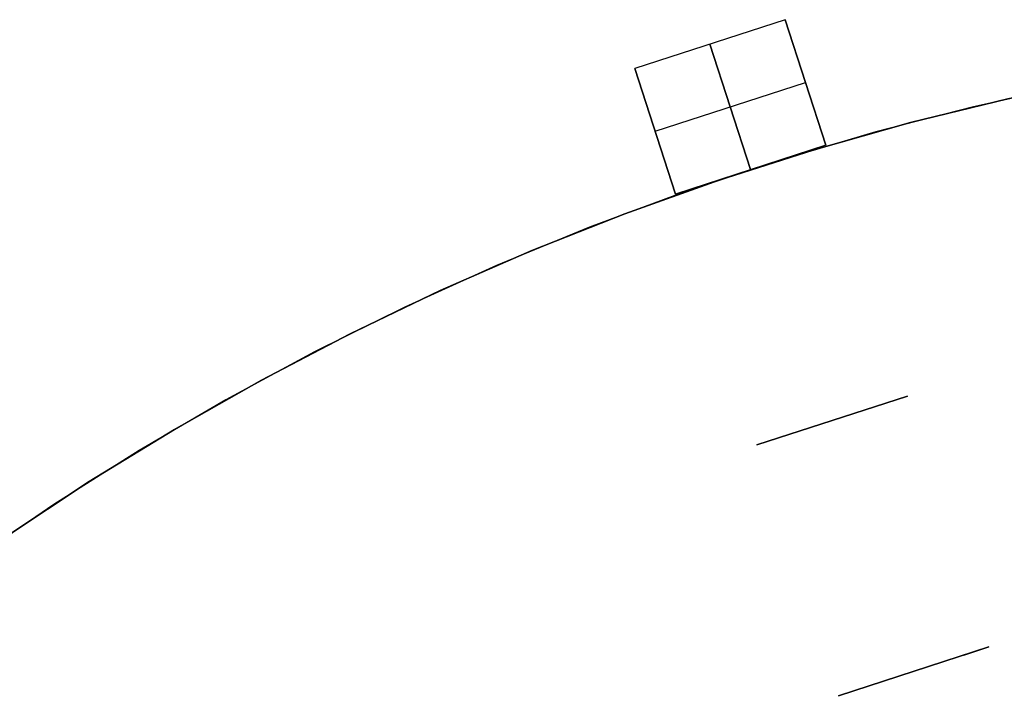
# Model space of a CAD drawing. Header units: millimetres. Extents: x 390 to 1070, y -130 to 550.
# Tile 23 of 57: x 607 to 681, y 379 to 431. Entities that reach past the tile are written whole.
import ezdxf

# ---------------------------------------------------------------- set-up
doc = ezdxf.new("R2010")
doc.units = ezdxf.units.MM

msp = doc.modelspace()

# ---------------------------------------------------------------- linework, layer by layer
at = {"extrusion": (0.951057, 0.309017, 3.84466e-15)}
msp.add_lwpolyline([(204.139, 271.995), (204.822, 271.983), (205.504, 271.948), (206.185, 271.89), (206.863, 271.809), (207.538, 271.704), (208.209, 271.577), (208.875, 271.426), (209.535, 271.253), (210.19, 271.058), (210.837, 270.84), (211.477, 270.601), (212.107, 270.339), (212.729, 270.056), (213.341, 269.753), (213.942, 269.428), (214.531, 269.083), (215.108, 268.719), (215.673, 268.334), (216.224, 267.931), (216.761, 267.509), (217.284, 267.069), (217.791, 266.612), (218.282, 266.137), (218.756, 265.646), (219.214, 265.139), (219.654, 264.617), (220.076, 264.08), (220.479, 263.529), (220.863, 262.964), (221.228, 262.387), (221.573, 261.797), (221.897, 261.196), (222.201, 260.585), (222.484, 259.963), (222.745, 259.332), (222.985, 258.693), (223.202, 258.045), (223.398, 257.391), (223.571, 256.73), (223.721, 256.064), (223.849, 255.393), (223.953, 254.718), (224.035, 254.04), (224.093, 253.36), (224.128, 252.678), (224.139, 251.995)], dxfattribs=at)
at = {"extrusion": (0.951057, 0.309017, -1.95005e-15)}
msp.add_lwpolyline([(224.139, -428.005), (224.128, -428.688), (224.093, -429.37), (224.035, -430.05), (223.953, -430.728), (223.849, -431.403), (223.721, -432.074), (223.571, -432.74), (223.398, -433.401), (223.202, -434.055), (222.985, -434.703), (222.745, -435.342), (222.484, -435.973), (222.201, -436.595), (221.897, -437.206), (221.573, -437.807), (221.228, -438.397), (220.863, -438.974), (220.479, -439.539), (220.076, -440.09), (219.654, -440.627), (219.214, -441.149), (218.756, -441.656), (218.282, -442.147), (217.791, -442.622), (217.284, -443.079), (216.761, -443.519), (216.224, -443.941), (215.673, -444.344), (215.108, -444.729), (214.531, -445.093), (213.942, -445.438), (213.341, -445.763), (212.729, -446.066), (212.107, -446.349), (211.477, -446.611), (210.837, -446.85), (210.19, -447.068), (209.535, -447.263), (208.875, -447.436), (208.209, -447.587), (207.538, -447.714), (206.863, -447.819), (206.185, -447.9), (205.504, -447.958), (204.822, -447.993), (204.139, -448.005)], dxfattribs=at)
at = {"extrusion": (0.951057, 0.309017, 7.21033e-15)}
msp.add_lwpolyline([(224.139, 251.995), (224.128, 252.678), (224.093, 253.36), (224.035, 254.04), (223.953, 254.718), (223.849, 255.393), (223.721, 256.064), (223.571, 256.73), (223.398, 257.391), (223.202, 258.045), (222.985, 258.693), (222.745, 259.332), (222.484, 259.963), (222.201, 260.585), (221.897, 261.196), (221.573, 261.797), (221.228, 262.387), (220.863, 262.964), (220.479, 263.529), (220.076, 264.08), (219.654, 264.617), (219.214, 265.139), (218.756, 265.646), (218.282, 266.137), (217.791, 266.612), (217.284, 267.069), (216.761, 267.509), (216.224, 267.931), (215.673, 268.334), (215.108, 268.719), (214.531, 269.083), (213.942, 269.428), (213.341, 269.753), (212.729, 270.056), (212.107, 270.339), (211.477, 270.601), (210.837, 270.84), (210.19, 271.058), (209.535, 271.253), (208.875, 271.426), (208.209, 271.577), (207.538, 271.704), (206.863, 271.809), (206.185, 271.89), (205.504, 271.948), (204.822, 271.983), (204.139, 271.995)], dxfattribs=at)
at = {"extrusion": (0.951057, 0.309017, -6.54609e-15)}
msp.add_lwpolyline([(204.139, -448.005), (204.822, -447.993), (205.504, -447.958), (206.185, -447.9), (206.863, -447.819), (207.538, -447.714), (208.209, -447.587), (208.875, -447.436), (209.535, -447.263), (210.19, -447.068), (210.837, -446.85), (211.477, -446.611), (212.107, -446.349), (212.729, -446.066), (213.341, -445.763), (213.942, -445.438), (214.531, -445.093), (215.108, -444.729), (215.673, -444.344), (216.224, -443.941), (216.761, -443.519), (217.284, -443.079), (217.791, -442.622), (218.282, -442.147), (218.756, -441.656), (219.214, -441.149), (219.654, -440.627), (220.076, -440.09), (220.479, -439.539), (220.863, -438.974), (221.228, -438.397), (221.573, -437.807), (221.897, -437.206), (222.201, -436.595), (222.484, -435.973), (222.745, -435.342), (222.985, -434.703), (223.202, -434.055), (223.398, -433.401), (223.571, -432.74), (223.721, -432.074), (223.849, -431.403), (223.953, -430.728), (224.035, -430.05), (224.093, -429.37), (224.128, -428.688), (224.139, -428.005)], dxfattribs=at)
at = {"extrusion": (0.951057, 0.309017, -9.80434e-15)}
msp.add_lwpolyline([(224.139, 251.995), (224.128, 252.678), (224.093, 253.36), (224.035, 254.04), (223.953, 254.718), (223.849, 255.393), (223.721, 256.064), (223.571, 256.73), (223.398, 257.391), (223.202, 258.045), (222.985, 258.693), (222.745, 259.332), (222.484, 259.963), (222.201, 260.585), (221.897, 261.196), (221.573, 261.797), (221.228, 262.387), (220.863, 262.964), (220.479, 263.529), (220.076, 264.08), (219.654, 264.617), (219.214, 265.139), (218.756, 265.646), (218.282, 266.137), (217.791, 266.612), (217.284, 267.069), (216.761, 267.509), (216.224, 267.931), (215.673, 268.334), (215.108, 268.719), (214.531, 269.083), (213.942, 269.428), (213.341, 269.753), (212.729, 270.056), (212.107, 270.339), (211.477, 270.601), (210.837, 270.84), (210.19, 271.058), (209.535, 271.253), (208.875, 271.426), (208.209, 271.577), (207.538, 271.704), (206.863, 271.809), (206.185, 271.89), (205.504, 271.948), (204.822, 271.983), (204.139, 271.995)], dxfattribs=at)
at = {"extrusion": (0.951057, 0.309017, -7.0766e-15)}
msp.add_lwpolyline([(204.139, -448.005), (204.822, -447.993), (205.504, -447.958), (206.185, -447.9), (206.863, -447.819), (207.538, -447.714), (208.209, -447.587), (208.875, -447.436), (209.535, -447.263), (210.19, -447.068), (210.837, -446.85), (211.477, -446.611), (212.107, -446.349), (212.729, -446.066), (213.341, -445.763), (213.942, -445.438), (214.531, -445.093), (215.108, -444.729), (215.673, -444.344), (216.224, -443.941), (216.761, -443.519), (217.284, -443.079), (217.791, -442.622), (218.282, -442.147), (218.756, -441.656), (219.214, -441.149), (219.654, -440.627), (220.076, -440.09), (220.479, -439.539), (220.863, -438.974), (221.228, -438.397), (221.573, -437.807), (221.897, -437.206), (222.201, -436.595), (222.484, -435.973), (222.745, -435.342), (222.985, -434.703), (223.202, -434.055), (223.398, -433.401), (223.571, -432.74), (223.721, -432.074), (223.849, -431.403), (223.953, -430.728), (224.035, -430.05), (224.093, -429.37), (224.128, -428.688), (224.139, -428.005)], dxfattribs=at)
at = {"extrusion": (0.951057, 0.309017, -5.66343e-16)}
msp.add_lwpolyline([(174.139, -328.005), (175.505, -327.982), (176.869, -327.912), (178.23, -327.795), (179.586, -327.632), (180.936, -327.423), (182.278, -327.168), (183.61, -326.868), (184.931, -326.522), (186.24, -326.131), (187.535, -325.695), (188.814, -325.216), (190.076, -324.693), (191.319, -324.128), (192.542, -323.52), (193.744, -322.871), (194.923, -322.182), (196.078, -321.452), (197.207, -320.684), (198.309, -319.877), (199.383, -319.033), (200.428, -318.154), (201.442, -317.238), (202.424, -316.289), (203.373, -315.307), (204.288, -314.293), (205.168, -313.249), (206.012, -312.174), (206.818, -311.072), (207.587, -309.943), (208.316, -308.788), (209.006, -307.609), (209.655, -306.408), (210.262, -305.184), (210.828, -303.941), (211.351, -302.679), (211.83, -301.4), (212.265, -300.106), (212.656, -298.797), (213.002, -297.476), (213.303, -296.143), (213.558, -294.801), (213.767, -293.452), (213.93, -292.096), (214.046, -290.735), (214.116, -289.371), (214.139, -288.005)], dxfattribs=at)
at = {"extrusion": (0.951057, 0.309017, -3.96346e-15)}
msp.add_lwpolyline([(214.139, 111.995), (214.116, 113.361), (214.046, 114.725), (213.93, 116.086), (213.767, 117.442), (213.558, 118.791), (213.303, 120.133), (213.002, 121.466), (212.656, 122.787), (212.265, 124.096), (211.83, 125.39), (211.351, 126.669), (210.828, 127.931), (210.262, 129.174), (209.655, 130.398), (209.006, 131.599), (208.316, 132.778), (207.587, 133.933), (206.818, 135.062), (206.012, 136.164), (205.168, 137.239), (204.288, 138.283), (203.373, 139.297), (202.424, 140.279), (201.442, 141.228), (200.428, 142.144), (199.383, 143.023), (198.309, 143.867), (197.207, 144.674), (196.078, 145.442), (194.923, 146.172), (193.744, 146.861), (192.542, 147.51), (191.319, 148.118), (190.076, 148.683), (188.814, 149.206), (187.535, 149.685), (186.24, 150.121), (184.931, 150.512), (183.61, 150.858), (182.278, 151.158), (180.936, 151.413), (179.586, 151.622), (178.23, 151.785), (176.869, 151.902), (175.505, 151.972), (174.139, 151.995)], dxfattribs=at)
at = {"extrusion": (0.951057, 0.309017, -1.25705e-15)}
msp.add_lwpolyline([(174.139, -328.005), (175.505, -327.982), (176.869, -327.912), (178.23, -327.795), (179.586, -327.632), (180.936, -327.423), (182.278, -327.168), (183.61, -326.868), (184.931, -326.522), (186.24, -326.131), (187.535, -325.695), (188.814, -325.216), (190.076, -324.693), (191.319, -324.128), (192.542, -323.52), (193.744, -322.871), (194.923, -322.182), (196.078, -321.452), (197.207, -320.684), (198.309, -319.877), (199.383, -319.033), (200.428, -318.154), (201.442, -317.238), (202.424, -316.289), (203.373, -315.307), (204.288, -314.293), (205.168, -313.249), (206.012, -312.174), (206.818, -311.072), (207.587, -309.943), (208.316, -308.788), (209.006, -307.609), (209.655, -306.408), (210.262, -305.184), (210.828, -303.941), (211.351, -302.679), (211.83, -301.4), (212.265, -300.106), (212.656, -298.797), (213.002, -297.476), (213.303, -296.143), (213.558, -294.801), (213.767, -293.452), (213.93, -292.096), (214.046, -290.735), (214.116, -289.371), (214.139, -288.005)], dxfattribs=at)
at = {"extrusion": (0.951057, 0.309017, 2.52453e-15)}
msp.add_lwpolyline([(214.139, 111.995), (214.116, 113.361), (214.046, 114.725), (213.93, 116.086), (213.767, 117.442), (213.558, 118.791), (213.303, 120.133), (213.002, 121.466), (212.656, 122.787), (212.265, 124.096), (211.83, 125.39), (211.351, 126.669), (210.828, 127.931), (210.262, 129.174), (209.655, 130.398), (209.006, 131.599), (208.316, 132.778), (207.587, 133.933), (206.818, 135.062), (206.012, 136.164), (205.168, 137.239), (204.288, 138.283), (203.373, 139.297), (202.424, 140.279), (201.442, 141.228), (200.428, 142.144), (199.383, 143.023), (198.309, 143.867), (197.207, 144.674), (196.078, 145.442), (194.923, 146.172), (193.744, 146.861), (192.542, 147.51), (191.319, 148.118), (190.076, 148.683), (188.814, 149.206), (187.535, 149.685), (186.24, 150.121), (184.931, 150.512), (183.61, 150.858), (182.278, 151.158), (180.936, 151.413), (179.586, 151.622), (178.23, 151.785), (176.869, 151.902), (175.505, 151.972), (174.139, 151.995)], dxfattribs=at)
at = {"extrusion": (0.951057, 0.309017, 1.15623e-14)}
msp.add_lwpolyline([(214.139, -288.005), (214.116, -289.371), (214.046, -290.735), (213.93, -292.096), (213.767, -293.452), (213.558, -294.801), (213.303, -296.143), (213.002, -297.476), (212.656, -298.797), (212.265, -300.106), (211.83, -301.4), (211.351, -302.679), (210.828, -303.941), (210.262, -305.184), (209.655, -306.408), (209.006, -307.609), (208.316, -308.788), (207.587, -309.943), (206.818, -311.072), (206.012, -312.174), (205.168, -313.249), (204.288, -314.293), (203.373, -315.307), (202.424, -316.289), (201.442, -317.238), (200.428, -318.154), (199.383, -319.033), (198.309, -319.877), (197.207, -320.684), (196.078, -321.452), (194.923, -322.182), (193.744, -322.871), (192.542, -323.52), (191.319, -324.128), (190.076, -324.693), (188.814, -325.216), (187.535, -325.695), (186.24, -326.131), (184.931, -326.522), (183.61, -326.868), (182.278, -327.168), (180.936, -327.423), (179.586, -327.632), (178.23, -327.795), (176.869, -327.912), (175.505, -327.982), (174.139, -328.005)], dxfattribs=at)
at = {"extrusion": (0.951057, 0.309017, -5.3633e-15)}
msp.add_lwpolyline([(174.139, 151.995), (175.505, 151.972), (176.869, 151.902), (178.23, 151.785), (179.586, 151.622), (180.936, 151.413), (182.278, 151.158), (183.61, 150.858), (184.931, 150.512), (186.24, 150.121), (187.535, 149.685), (188.814, 149.206), (190.076, 148.683), (191.319, 148.118), (192.542, 147.51), (193.744, 146.861), (194.923, 146.172), (196.078, 145.442), (197.207, 144.674), (198.309, 143.867), (199.383, 143.023), (200.428, 142.144), (201.442, 141.228), (202.424, 140.279), (203.373, 139.297), (204.288, 138.283), (205.168, 137.239), (206.012, 136.164), (206.818, 135.062), (207.587, 133.933), (208.316, 132.778), (209.006, 131.599), (209.655, 130.398), (210.262, 129.174), (210.828, 127.931), (211.351, 126.669), (211.83, 125.39), (212.265, 124.096), (212.656, 122.787), (213.002, 121.466), (213.303, 120.133), (213.558, 118.791), (213.767, 117.442), (213.93, 116.086), (214.046, 114.725), (214.116, 113.361), (214.139, 111.995)], dxfattribs=at)
for points in [[(664.632, 430.597), (653.22, 426.889)], [(664.632, 430.597), (653.22, 426.889)], [(667.723, 421.087), (664.632, 430.597)], [(664.632, 430.597), (667.723, 421.087)], [(724.273, 429.925), (716.643, 429.594), (709.03, 428.998), (701.442, 428.139), (693.888, 427.016), (686.378, 425.632), (678.921, 423.988), (671.524, 422.086), (664.199, 419.929), (656.953, 417.519), (649.794, 414.859), (642.733, 411.951), (635.776, 408.801), (628.933, 405.411), (622.212, 401.786), (615.621, 397.929), (609.167, 393.846), (602.859, 389.542)], [(724.273, 429.925), (716.643, 429.594), (709.03, 428.998), (701.442, 428.139), (693.888, 427.016), (686.378, 425.632), (678.921, 423.988), (671.524, 422.086), (664.199, 419.929), (656.953, 417.519), (649.794, 414.859), (642.733, 411.951), (635.776, 408.801), (628.933, 405.411), (622.212, 401.786), (615.621, 397.929), (609.167, 393.846), (602.859, 389.542)], [(658.926, 428.743), (662.016, 419.232)], [(662.016, 419.232), (658.926, 428.743)], [(653.22, 426.889), (656.31, 417.378)], [(656.31, 417.378), (653.22, 426.889)], [(654.765, 422.134), (666.178, 425.842)], [(654.765, 422.134), (666.178, 425.842)], [(667.723, 421.087), (656.31, 417.378)], [(667.723, 421.087), (656.31, 417.378)], [(673.903, 402.065), (662.49, 398.357)], [(673.903, 402.065), (662.49, 398.357)], [(673.903, 402.065), (662.49, 398.357)], [(673.903, 402.065), (662.49, 398.357)], [(673.903, 402.065), (662.49, 398.357)], [(673.903, 402.065), (662.49, 398.357)], [(662.49, 398.357), (673.903, 402.065)], [(662.49, 398.357), (673.903, 402.065)], [(668.671, 379.336), (680.083, 383.044)], [(680.083, 383.044), (668.671, 379.336)], [(680.083, 383.044), (668.671, 379.336)], [(680.083, 383.044), (668.671, 379.336)], [(668.671, 379.336), (680.083, 383.044)], [(668.671, 379.336), (680.083, 383.044)], [(678.181, 382.426), (680.083, 383.044)]]:
    msp.add_lwpolyline(points)
at = {"extrusion": (2.27273e-05, -3.59965e-06, 1)}
for points in [[(950.006, 209.999), (949.875, 217.583), (949.483, 225.159), (948.83, 232.716), (947.917, 240.246), (946.745, 247.74), (945.315, 255.19), (943.629, 262.586), (941.689, 269.919), (939.497, 277.181), (937.057, 284.363), (934.37, 291.456), (931.441, 298.453), (928.271, 305.345), (924.867, 312.123), (921.23, 318.78), (917.366, 325.308), (913.28, 331.698), (908.975, 337.944), (904.458, 344.038), (899.734, 349.972), (894.807, 355.74), (889.685, 361.335), (884.373, 366.75), (878.877, 371.978), (873.205, 377.014), (867.362, 381.852), (861.356, 386.485), (855.194, 390.908), (848.883, 395.116), (842.43, 399.104), (835.844, 402.868), (829.132, 406.402), (822.303, 409.702), (815.363, 412.765), (808.322, 415.587), (801.188, 418.165), (793.97, 420.495), (786.675, 422.575), (779.313, 424.403), (771.892, 425.975), (764.422, 427.29), (756.91, 428.348), (749.367, 429.145), (741.801, 429.683), (734.22, 429.959), (726.635, 429.973), (719.053, 429.726), (711.485, 429.218), (703.939, 428.449), (696.423, 427.421), (688.948, 426.134), (681.521, 424.59), (674.152, 422.791), (666.85, 420.739), (659.622, 418.436), (652.478, 415.886), (645.427, 413.091), (638.475, 410.054), (631.633, 406.78), (624.908, 403.272), (618.307, 399.534), (611.84, 395.57), (605.513, 391.386), (599.333, 386.987), (593.31, 382.377), (587.448, 377.562), (581.756, 372.548), (576.241, 367.34), (570.908, 361.946), (565.764, 356.371), (560.816, 350.622), (556.069, 344.705), (551.528, 338.629), (547.2, 332.4), (543.089, 326.025), (539.2, 319.512), (535.538, 312.869), (532.107, 306.104), (528.912, 299.224), (525.956, 292.239), (523.242, 285.155), (520.774, 277.983)], [(949.998, 210), (949.867, 217.585), (949.475, 225.16), (948.822, 232.717), (947.909, 240.247), (946.737, 247.742), (945.307, 255.191), (943.621, 262.587), (941.681, 269.92), (939.49, 277.182), (937.049, 284.364), (934.362, 291.458), (931.433, 298.455), (928.264, 305.346), (924.859, 312.125), (921.222, 318.781), (917.358, 325.309), (913.272, 331.7), (908.968, 337.945), (904.45, 344.039), (899.726, 349.974), (894.799, 355.742), (889.677, 361.336), (884.365, 366.751), (878.87, 371.98), (873.197, 377.016), (867.354, 381.853), (861.348, 386.486), (855.186, 390.909), (848.875, 395.117), (842.422, 399.106), (835.836, 402.869), (829.124, 406.403), (822.295, 409.703), (815.355, 412.767), (808.314, 415.589), (801.18, 418.166), (793.962, 420.497), (786.667, 422.577), (779.305, 424.404), (771.884, 425.976), (764.414, 427.292), (756.902, 428.349), (749.359, 429.147), (741.793, 429.684), (734.212, 429.96), (726.627, 429.974), (719.045, 429.727), (711.477, 429.219), (703.931, 428.45), (696.415, 427.422), (688.94, 426.135), (681.513, 424.591), (674.144, 422.792), (666.842, 420.74), (659.614, 418.438), (652.47, 415.887), (645.419, 413.092), (638.468, 410.056), (631.625, 406.781), (624.9, 403.273), (618.299, 399.535), (611.832, 395.572), (605.505, 391.388), (599.325, 386.988), (593.302, 382.378), (587.44, 377.563), (581.749, 372.549), (576.233, 367.341), (570.9, 361.947), (565.756, 356.372), (560.808, 350.623), (556.061, 344.707), (551.52, 338.63), (547.192, 332.401), (543.081, 326.026), (539.192, 319.513), (535.53, 312.87), (532.1, 306.105), (528.904, 299.226), (525.948, 292.24), (523.234, 285.157), (520.766, 277.984)]]:
    msp.add_lwpolyline(points, dxfattribs=at)
at = {"extrusion": (-2.27273e-05, 3.59965e-06, 1)}
for points in [[(520.762, 277.985), (523.23, 285.157), (525.944, 292.241), (528.9, 299.226), (532.096, 306.106), (535.526, 312.871), (539.188, 319.514), (543.077, 326.027), (547.188, 332.402), (551.516, 338.631), (556.057, 344.707), (560.804, 350.623), (565.752, 356.373), (570.896, 361.948), (576.229, 367.342), (581.745, 372.549), (587.436, 377.564), (593.298, 382.379), (599.321, 386.989), (605.501, 391.388), (611.828, 395.572), (618.295, 399.536), (624.896, 403.274), (631.621, 406.782), (638.464, 410.056), (645.415, 413.093), (652.466, 415.888), (659.61, 418.438), (666.838, 420.741), (674.14, 422.793), (681.509, 424.592), (688.936, 426.136), (696.411, 427.423), (703.927, 428.451), (711.473, 429.22), (719.041, 429.728), (726.623, 429.975), (734.208, 429.961), (741.789, 429.685), (749.355, 429.147), (756.898, 428.35), (764.41, 427.292), (771.88, 425.977), (779.301, 424.404), (786.663, 422.577), (793.958, 420.497), (801.176, 418.167), (808.31, 415.589), (815.351, 412.767), (822.291, 409.704), (829.12, 406.404), (835.832, 402.87), (842.418, 399.106), (848.871, 395.118), (855.182, 390.91), (861.344, 386.487), (867.35, 381.854), (873.193, 377.016), (878.866, 371.98), (884.361, 366.752), (889.673, 361.337), (894.795, 355.742), (899.722, 349.974), (904.446, 344.04), (908.964, 337.946), (913.268, 331.7), (917.354, 325.31), (921.218, 318.782), (924.855, 312.125), (928.26, 305.347), (931.429, 298.455), (934.358, 291.458), (937.045, 284.365), (939.486, 277.183), (941.677, 269.921), (943.617, 262.587), (945.303, 255.192), (946.733, 247.742), (947.905, 240.248), (948.818, 232.718), (949.471, 225.16), (949.863, 217.585), (949.994, 210.001)], [(520.77, 277.983), (523.238, 285.156), (525.952, 292.239), (528.908, 299.225), (532.103, 306.104), (535.534, 312.87), (539.196, 319.513), (543.085, 326.025), (547.196, 332.4), (551.524, 338.63), (556.065, 344.706), (560.812, 350.622), (565.76, 356.371), (570.904, 361.946), (576.237, 367.341), (581.752, 372.548), (587.444, 377.562), (593.306, 382.377), (599.329, 386.987), (605.509, 391.387), (611.836, 395.571), (618.303, 399.534), (624.904, 403.272), (631.629, 406.781), (638.471, 410.055), (645.423, 413.092), (652.474, 415.887), (659.618, 418.437), (666.846, 420.739), (674.148, 422.791), (681.517, 424.59), (688.944, 426.134), (696.419, 427.421), (703.935, 428.45), (711.481, 429.219), (719.049, 429.727), (726.631, 429.974), (734.216, 429.959), (741.797, 429.683), (749.363, 429.146), (756.906, 428.348), (764.418, 427.291), (771.888, 425.975), (779.309, 424.403), (786.671, 422.576), (793.966, 420.496), (801.184, 418.166), (808.318, 415.588), (815.359, 412.766), (822.299, 409.703), (829.128, 406.402), (835.84, 402.868), (842.426, 399.105), (848.879, 395.117), (855.19, 390.909), (861.352, 386.485), (867.358, 381.852), (873.201, 377.015), (878.873, 371.979), (884.369, 366.751), (889.681, 361.336), (894.803, 355.741), (899.73, 349.973), (904.454, 344.039), (908.971, 337.945), (913.276, 331.699), (917.362, 325.308), (921.226, 318.781), (924.863, 312.124), (928.267, 305.346), (931.437, 298.454), (934.366, 291.457), (937.053, 284.363), (939.493, 277.181), (941.685, 269.919), (943.625, 262.586), (945.311, 255.19), (946.741, 247.741), (947.913, 240.247), (948.826, 232.716), (949.479, 225.159), (949.871, 217.584), (950.002, 210)]]:
    msp.add_lwpolyline(points, dxfattribs=at)
at = {"extrusion": (0.951057, 0.309017, 1.15604e-14)}
msp.add_lwpolyline([(174.139, 251.995), (174.151, 252.678), (174.186, 253.36), (174.244, 254.04), (174.326, 254.718), (174.43, 255.393), (174.558, 256.064), (174.708, 256.73), (174.881, 257.391), (175.077, 258.045), (175.294, 258.693), (175.534, 259.332), (175.795, 259.963), (176.078, 260.585), (176.382, 261.196), (176.706, 261.797), (177.051, 262.387), (177.416, 262.964), (177.8, 263.529), (178.203, 264.08), (178.625, 264.617), (179.065, 265.139), (179.523, 265.646), (179.997, 266.137), (180.488, 266.612), (180.995, 267.069), (181.518, 267.509), (182.055, 267.931), (182.606, 268.334), (183.17, 268.719), (183.748, 269.083), (184.337, 269.428), (184.938, 269.753), (185.55, 270.056), (186.171, 270.339), (186.802, 270.601), (187.442, 270.84), (188.089, 271.058), (188.744, 271.253), (189.404, 271.426), (190.07, 271.577), (190.741, 271.704), (191.416, 271.809), (192.094, 271.89), (192.775, 271.948), (193.457, 271.983), (194.139, 271.995)], dxfattribs=at)
at = {"extrusion": (0.951057, 0.309017, -4.20757e-15)}
msp.add_lwpolyline([(194.139, -448.005), (193.457, -447.993), (192.775, -447.958), (192.094, -447.9), (191.416, -447.819), (190.741, -447.714), (190.07, -447.587), (189.404, -447.436), (188.744, -447.263), (188.089, -447.068), (187.442, -446.85), (186.802, -446.611), (186.171, -446.349), (185.55, -446.066), (184.938, -445.763), (184.337, -445.438), (183.748, -445.093), (183.17, -444.729), (182.606, -444.344), (182.055, -443.941), (181.518, -443.519), (180.995, -443.079), (180.488, -442.622), (179.997, -442.147), (179.523, -441.656), (179.065, -441.149), (178.625, -440.627), (178.203, -440.09), (177.8, -439.539), (177.416, -438.974), (177.051, -438.397), (176.706, -437.807), (176.382, -437.206), (176.078, -436.595), (175.795, -435.973), (175.534, -435.342), (175.294, -434.703), (175.077, -434.055), (174.881, -433.401), (174.708, -432.74), (174.558, -432.074), (174.43, -431.403), (174.326, -430.728), (174.244, -430.05), (174.186, -429.37), (174.151, -428.688), (174.139, -428.005)], dxfattribs=at)
at = {"extrusion": (0.951057, 0.309017, -1.82878e-16)}
msp.add_lwpolyline([(194.139, 271.995), (193.457, 271.983), (192.775, 271.948), (192.094, 271.89), (191.416, 271.809), (190.741, 271.704), (190.07, 271.577), (189.404, 271.426), (188.744, 271.253), (188.089, 271.058), (187.442, 270.84), (186.802, 270.601), (186.171, 270.339), (185.55, 270.056), (184.938, 269.753), (184.337, 269.428), (183.748, 269.083), (183.17, 268.719), (182.606, 268.334), (182.055, 267.931), (181.518, 267.509), (180.995, 267.069), (180.488, 266.612), (179.997, 266.137), (179.523, 265.646), (179.065, 265.139), (178.625, 264.617), (178.203, 264.08), (177.8, 263.529), (177.416, 262.964), (177.051, 262.387), (176.706, 261.797), (176.382, 261.196), (176.078, 260.585), (175.795, 259.963), (175.534, 259.332), (175.294, 258.693), (175.077, 258.045), (174.881, 257.391), (174.708, 256.73), (174.558, 256.064), (174.43, 255.393), (174.326, 254.718), (174.244, 254.04), (174.186, 253.36), (174.151, 252.678), (174.139, 251.995)], dxfattribs=at)
at = {"extrusion": (0.951057, 0.309017, 9.49724e-15)}
msp.add_lwpolyline([(174.139, -428.005), (174.151, -428.688), (174.186, -429.37), (174.244, -430.05), (174.326, -430.728), (174.43, -431.403), (174.558, -432.074), (174.708, -432.74), (174.881, -433.401), (175.077, -434.055), (175.294, -434.703), (175.534, -435.342), (175.795, -435.973), (176.078, -436.595), (176.382, -437.206), (176.706, -437.807), (177.051, -438.397), (177.416, -438.974), (177.8, -439.539), (178.203, -440.09), (178.625, -440.627), (179.065, -441.149), (179.523, -441.656), (179.997, -442.147), (180.488, -442.622), (180.995, -443.079), (181.518, -443.519), (182.055, -443.941), (182.606, -444.344), (183.17, -444.729), (183.748, -445.093), (184.337, -445.438), (184.938, -445.763), (185.55, -446.066), (186.171, -446.349), (186.802, -446.611), (187.442, -446.85), (188.089, -447.068), (188.744, -447.263), (189.404, -447.436), (190.07, -447.587), (190.741, -447.714), (191.416, -447.819), (192.094, -447.9), (192.775, -447.958), (193.457, -447.993), (194.139, -448.005)], dxfattribs=at)
at = {"extrusion": (0.951057, 0.309017, 2.7012e-15)}
msp.add_lwpolyline([(194.139, 271.995), (193.457, 271.983), (192.775, 271.948), (192.094, 271.89), (191.416, 271.809), (190.741, 271.704), (190.07, 271.577), (189.404, 271.426), (188.744, 271.253), (188.089, 271.058), (187.442, 270.84), (186.802, 270.601), (186.171, 270.339), (185.55, 270.056), (184.938, 269.753), (184.337, 269.428), (183.748, 269.083), (183.17, 268.719), (182.606, 268.334), (182.055, 267.931), (181.518, 267.509), (180.995, 267.069), (180.488, 266.612), (179.997, 266.137), (179.523, 265.646), (179.065, 265.139), (178.625, 264.617), (178.203, 264.08), (177.8, 263.529), (177.416, 262.964), (177.051, 262.387), (176.706, 261.797), (176.382, 261.196), (176.078, 260.585), (175.795, 259.963), (175.534, 259.332), (175.294, 258.693), (175.077, 258.045), (174.881, 257.391), (174.708, 256.73), (174.558, 256.064), (174.43, 255.393), (174.326, 254.718), (174.244, 254.04), (174.186, 253.36), (174.151, 252.678), (174.139, 251.995)], dxfattribs=at)
at = {"extrusion": (0.951057, 0.309017, 2.69759e-15)}
msp.add_lwpolyline([(174.139, -428.005), (174.151, -428.688), (174.186, -429.37), (174.244, -430.05), (174.326, -430.728), (174.43, -431.403), (174.558, -432.074), (174.708, -432.74), (174.881, -433.401), (175.077, -434.055), (175.294, -434.703), (175.534, -435.342), (175.795, -435.973), (176.078, -436.595), (176.382, -437.206), (176.706, -437.807), (177.051, -438.397), (177.416, -438.974), (177.8, -439.539), (178.203, -440.09), (178.625, -440.627), (179.065, -441.149), (179.523, -441.656), (179.997, -442.147), (180.488, -442.622), (180.995, -443.079), (181.518, -443.519), (182.055, -443.941), (182.606, -444.344), (183.17, -444.729), (183.748, -445.093), (184.337, -445.438), (184.938, -445.763), (185.55, -446.066), (186.171, -446.349), (186.802, -446.611), (187.442, -446.85), (188.089, -447.068), (188.744, -447.263), (189.404, -447.436), (190.07, -447.587), (190.741, -447.714), (191.416, -447.819), (192.094, -447.9), (192.775, -447.958), (193.457, -447.993), (194.139, -448.005)], dxfattribs=at)
at = {"extrusion": (0.809017, 0.587785, 3.73564e-15)}
msp.add_lwpolyline([(-59.19, -328.005), (-57.824, -327.982), (-56.46, -327.912), (-55.099, -327.795), (-53.743, -327.632), (-52.393, -327.423), (-51.051, -327.168), (-49.719, -326.868), (-48.398, -326.522), (-47.089, -326.131), (-45.794, -325.695), (-44.515, -325.216), (-43.254, -324.693), (-42.01, -324.128), (-40.787, -323.52), (-39.585, -322.871), (-38.406, -322.182), (-37.252, -321.452), (-36.122, -320.684), (-35.02, -319.877), (-33.946, -319.033), (-32.902, -318.154), (-31.888, -317.238), (-30.905, -316.289), (-29.956, -315.307), (-29.041, -314.293), (-28.161, -313.249), (-27.317, -312.174), (-26.511, -311.072), (-25.742, -309.943), (-25.013, -308.788), (-24.323, -307.609), (-23.674, -306.408), (-23.067, -305.184), (-22.501, -303.941), (-21.979, -302.679), (-21.499, -301.4), (-21.064, -300.106), (-20.673, -298.797), (-20.327, -297.476), (-20.026, -296.143), (-19.771, -294.801), (-19.562, -293.452), (-19.399, -292.096), (-19.283, -290.735), (-19.213, -289.371), (-19.19, -288.005)], dxfattribs=at)
at = {"extrusion": (0.809017, 0.587785, -2.09926e-14)}
msp.add_lwpolyline([(-19.19, 111.995), (-19.213, 113.361), (-19.283, 114.725), (-19.399, 116.086), (-19.562, 117.442), (-19.771, 118.791), (-20.026, 120.133), (-20.327, 121.466), (-20.673, 122.787), (-21.064, 124.096), (-21.499, 125.39), (-21.979, 126.669), (-22.501, 127.931), (-23.067, 129.174), (-23.674, 130.398), (-24.323, 131.599), (-25.013, 132.778), (-25.742, 133.933), (-26.511, 135.062), (-27.317, 136.164), (-28.161, 137.239), (-29.041, 138.283), (-29.956, 139.297), (-30.905, 140.279), (-31.888, 141.228), (-32.902, 142.144), (-33.946, 143.023), (-35.02, 143.867), (-36.122, 144.674), (-37.252, 145.442), (-38.406, 146.172), (-39.585, 146.861), (-40.787, 147.51), (-42.01, 148.118), (-43.254, 148.683), (-44.515, 149.206), (-45.794, 149.685), (-47.089, 150.121), (-48.398, 150.512), (-49.719, 150.858), (-51.051, 151.158), (-52.393, 151.413), (-53.743, 151.622), (-55.099, 151.785), (-56.46, 151.902), (-57.824, 151.972), (-59.19, 151.995)], dxfattribs=at)
at = {"extrusion": (0.809017, 0.587785, -9.94974e-16)}
msp.add_lwpolyline([(-59.19, -328.005), (-57.824, -327.982), (-56.46, -327.912), (-55.099, -327.795), (-53.743, -327.632), (-52.393, -327.423), (-51.051, -327.168), (-49.719, -326.868), (-48.398, -326.522), (-47.089, -326.131), (-45.794, -325.695), (-44.515, -325.216), (-43.254, -324.693), (-42.01, -324.128), (-40.787, -323.52), (-39.585, -322.871), (-38.406, -322.182), (-37.252, -321.452), (-36.122, -320.684), (-35.02, -319.877), (-33.946, -319.033), (-32.902, -318.154), (-31.888, -317.238), (-30.905, -316.289), (-29.956, -315.307), (-29.041, -314.293), (-28.161, -313.249), (-27.317, -312.174), (-26.511, -311.072), (-25.742, -309.943), (-25.013, -308.788), (-24.323, -307.609), (-23.674, -306.408), (-23.067, -305.184), (-22.501, -303.941), (-21.979, -302.679), (-21.499, -301.4), (-21.064, -300.106), (-20.673, -298.797), (-20.327, -297.476), (-20.026, -296.143), (-19.771, -294.801), (-19.562, -293.452), (-19.399, -292.096), (-19.283, -290.735), (-19.213, -289.371), (-19.19, -288.005)], dxfattribs=at)
at = {"extrusion": (0.809017, 0.587785, -1.47911e-15)}
msp.add_lwpolyline([(-19.19, 111.995), (-19.213, 113.361), (-19.283, 114.725), (-19.399, 116.086), (-19.562, 117.442), (-19.771, 118.791), (-20.026, 120.133), (-20.327, 121.466), (-20.673, 122.787), (-21.064, 124.096), (-21.499, 125.39), (-21.979, 126.669), (-22.501, 127.931), (-23.067, 129.174), (-23.674, 130.398), (-24.323, 131.599), (-25.013, 132.778), (-25.742, 133.933), (-26.511, 135.062), (-27.317, 136.164), (-28.161, 137.239), (-29.041, 138.283), (-29.956, 139.297), (-30.905, 140.279), (-31.888, 141.228), (-32.902, 142.144), (-33.946, 143.023), (-35.02, 143.867), (-36.122, 144.674), (-37.252, 145.442), (-38.406, 146.172), (-39.585, 146.861), (-40.787, 147.51), (-42.01, 148.118), (-43.254, 148.683), (-44.515, 149.206), (-45.794, 149.685), (-47.089, 150.121), (-48.398, 150.512), (-49.719, 150.858), (-51.051, 151.158), (-52.393, 151.413), (-53.743, 151.622), (-55.099, 151.785), (-56.46, 151.902), (-57.824, 151.972), (-59.19, 151.995)], dxfattribs=at)
at = {"extrusion": (0.951057, 0.309017, -7.44969e-15)}
msp.add_lwpolyline([(154.139, -348.005), (154.151, -347.322), (154.186, -346.64), (154.244, -345.96), (154.326, -345.282), (154.43, -344.607), (154.558, -343.936), (154.708, -343.27), (154.881, -342.609), (155.077, -341.955), (155.294, -341.307), (155.534, -340.668), (155.795, -340.037), (156.078, -339.415), (156.382, -338.804), (156.706, -338.203), (157.051, -337.613), (157.416, -337.036), (157.8, -336.471), (158.203, -335.92), (158.625, -335.383), (159.065, -334.861), (159.523, -334.354), (159.997, -333.863), (160.488, -333.388), (160.995, -332.931), (161.518, -332.491), (162.055, -332.069), (162.606, -331.666), (163.17, -331.281), (163.748, -330.917), (164.337, -330.572), (164.938, -330.247), (165.55, -329.944), (166.171, -329.661), (166.802, -329.399), (167.442, -329.16), (168.089, -328.942), (168.744, -328.747), (169.404, -328.574), (170.07, -328.423), (170.741, -328.296), (171.416, -328.191), (172.094, -328.11), (172.775, -328.052), (173.457, -328.017), (174.139, -328.005)], dxfattribs=at)
at = {"extrusion": (0.951057, 0.309017, 7.64974e-15)}
msp.add_lwpolyline([(174.139, 151.995), (173.457, 152.007), (172.775, 152.042), (172.094, 152.1), (171.416, 152.181), (170.741, 152.286), (170.07, 152.413), (169.404, 152.564), (168.744, 152.737), (168.089, 152.932), (167.442, 153.15), (166.802, 153.389), (166.171, 153.651), (165.55, 153.934), (164.938, 154.237), (164.337, 154.562), (163.748, 154.907), (163.17, 155.271), (162.606, 155.656), (162.055, 156.059), (161.518, 156.481), (160.995, 156.921), (160.488, 157.378), (159.997, 157.853), (159.523, 158.344), (159.065, 158.851), (158.625, 159.373), (158.203, 159.91), (157.8, 160.461), (157.416, 161.026), (157.051, 161.603), (156.706, 162.193), (156.382, 162.794), (156.078, 163.405), (155.795, 164.027), (155.534, 164.658), (155.294, 165.297), (155.077, 165.945), (154.881, 166.599), (154.708, 167.26), (154.558, 167.926), (154.43, 168.597), (154.326, 169.272), (154.244, 169.95), (154.186, 170.63), (154.151, 171.312), (154.139, 171.995)], dxfattribs=at)
at = {"extrusion": (0.951057, 0.309017, -2.8275e-14)}
msp.add_lwpolyline([(154.139, 221.995), (154.151, 222.678), (154.186, 223.36), (154.244, 224.04), (154.326, 224.718), (154.43, 225.393), (154.558, 226.064), (154.708, 226.73), (154.881, 227.391), (155.077, 228.045), (155.294, 228.693), (155.534, 229.332), (155.795, 229.963), (156.078, 230.585), (156.382, 231.196), (156.706, 231.797), (157.051, 232.387), (157.416, 232.964), (157.8, 233.529), (158.203, 234.08), (158.625, 234.617), (159.065, 235.139), (159.523, 235.646), (159.997, 236.137), (160.488, 236.612), (160.995, 237.069), (161.518, 237.509), (162.055, 237.931), (162.606, 238.334), (163.17, 238.719), (163.748, 239.083), (164.337, 239.428), (164.938, 239.753), (165.55, 240.056), (166.171, 240.339), (166.802, 240.601), (167.442, 240.84), (168.089, 241.058), (168.744, 241.253), (169.404, 241.426), (170.07, 241.577), (170.741, 241.704), (171.416, 241.809), (172.094, 241.89), (172.775, 241.948), (173.457, 241.983), (174.139, 241.995)], dxfattribs=at)
at = {"extrusion": (1, 0, 0)}
for points in [[(402.065, 241.995), (402.065, 251.995)], [(402.065, -428.005), (402.065, -418.005)], [(400.211, 251.995), (400.211, 241.995)], [(400.211, -418.005), (400.211, -428.005)], [(398.357, 251.995), (398.357, 241.995)], [(398.357, -418.005), (398.357, -428.005)], [(383.044, 171.995), (383.044, 221.995)], [(383.044, -398.005), (383.044, -348.005)], [(381.19, 221.995), (381.19, 171.995)], [(381.19, -348.005), (381.19, -398.005)], [(379.336, -348.005), (379.336, -398.005)], [(379.336, 221.995), (379.336, 171.995)]]:
    msp.add_lwpolyline(points, dxfattribs=at)
at = {"extrusion": (0.951057, 0.309017, 1.08448e-14)}
msp.add_lwpolyline([(174.139, -418.005), (173.457, -417.993), (172.775, -417.958), (172.094, -417.9), (171.416, -417.819), (170.741, -417.714), (170.07, -417.587), (169.404, -417.436), (168.744, -417.263), (168.089, -417.068), (167.442, -416.85), (166.802, -416.611), (166.171, -416.349), (165.55, -416.066), (164.938, -415.763), (164.337, -415.438), (163.748, -415.093), (163.17, -414.729), (162.606, -414.344), (162.055, -413.941), (161.518, -413.519), (160.995, -413.079), (160.488, -412.622), (159.997, -412.147), (159.523, -411.656), (159.065, -411.149), (158.625, -410.627), (158.203, -410.09), (157.8, -409.539), (157.416, -408.974), (157.051, -408.397), (156.706, -407.807), (156.382, -407.206), (156.078, -406.595), (155.795, -405.973), (155.534, -405.342), (155.294, -404.703), (155.077, -404.055), (154.881, -403.401), (154.708, -402.74), (154.558, -402.074), (154.43, -401.403), (154.326, -400.728), (154.244, -400.05), (154.186, -399.37), (154.151, -398.688), (154.139, -398.005)], dxfattribs=at)
at = {"extrusion": (0.809017, 0.587785, 8.15065e-15)}
msp.add_lwpolyline([(-19.19, -288.005), (-19.213, -289.371), (-19.283, -290.735), (-19.399, -292.096), (-19.562, -293.452), (-19.771, -294.801), (-20.026, -296.143), (-20.327, -297.476), (-20.673, -298.797), (-21.064, -300.106), (-21.499, -301.4), (-21.979, -302.679), (-22.501, -303.941), (-23.067, -305.184), (-23.674, -306.408), (-24.323, -307.609), (-25.013, -308.788), (-25.742, -309.943), (-26.511, -311.072), (-27.317, -312.174), (-28.161, -313.249), (-29.041, -314.293), (-29.956, -315.307), (-30.905, -316.289), (-31.888, -317.238), (-32.902, -318.154), (-33.946, -319.033), (-35.02, -319.877), (-36.122, -320.684), (-37.252, -321.452), (-38.406, -322.182), (-39.585, -322.871), (-40.787, -323.52), (-42.01, -324.128), (-43.254, -324.693), (-44.515, -325.216), (-45.794, -325.695), (-47.089, -326.131), (-48.398, -326.522), (-49.719, -326.868), (-51.051, -327.168), (-52.393, -327.423), (-53.743, -327.632), (-55.099, -327.795), (-56.46, -327.912), (-57.824, -327.982), (-59.19, -328.005)], dxfattribs=at)
at = {"extrusion": (0.809017, 0.587785, -5.23197e-15)}
msp.add_lwpolyline([(-59.19, 151.995), (-57.824, 151.972), (-56.46, 151.902), (-55.099, 151.785), (-53.743, 151.622), (-52.393, 151.413), (-51.051, 151.158), (-49.719, 150.858), (-48.398, 150.512), (-47.089, 150.121), (-45.794, 149.685), (-44.515, 149.206), (-43.254, 148.683), (-42.01, 148.118), (-40.787, 147.51), (-39.585, 146.861), (-38.406, 146.172), (-37.252, 145.442), (-36.122, 144.674), (-35.02, 143.867), (-33.946, 143.023), (-32.902, 142.144), (-31.888, 141.228), (-30.905, 140.279), (-29.956, 139.297), (-29.041, 138.283), (-28.161, 137.239), (-27.317, 136.164), (-26.511, 135.062), (-25.742, 133.933), (-25.013, 132.778), (-24.323, 131.599), (-23.674, 130.398), (-23.067, 129.174), (-22.501, 127.931), (-21.979, 126.669), (-21.499, 125.39), (-21.064, 124.096), (-20.673, 122.787), (-20.327, 121.466), (-20.026, 120.133), (-19.771, 118.791), (-19.562, 117.442), (-19.399, 116.086), (-19.283, 114.725), (-19.213, 113.361), (-19.19, 111.995)], dxfattribs=at)
at = {"extrusion": (0.951057, 0.309017, 1.81042e-15)}
msp.add_lwpolyline([(174.139, -328.005), (173.457, -328.017), (172.775, -328.052), (172.094, -328.11), (171.416, -328.191), (170.741, -328.296), (170.07, -328.423), (169.404, -328.574), (168.744, -328.747), (168.089, -328.942), (167.442, -329.16), (166.802, -329.399), (166.171, -329.661), (165.55, -329.944), (164.938, -330.247), (164.337, -330.572), (163.748, -330.917), (163.17, -331.281), (162.606, -331.666), (162.055, -332.069), (161.518, -332.491), (160.995, -332.931), (160.488, -333.388), (159.997, -333.863), (159.523, -334.354), (159.065, -334.861), (158.625, -335.383), (158.203, -335.92), (157.8, -336.471), (157.416, -337.036), (157.051, -337.613), (156.706, -338.203), (156.382, -338.804), (156.078, -339.415), (155.795, -340.037), (155.534, -340.668), (155.294, -341.307), (155.077, -341.955), (154.881, -342.609), (154.708, -343.27), (154.558, -343.936), (154.43, -344.607), (154.326, -345.282), (154.244, -345.96), (154.186, -346.64), (154.151, -347.322), (154.139, -348.005)], dxfattribs=at)
at = {"extrusion": (0.951057, 0.309017, -2.70374e-15)}
msp.add_lwpolyline([(154.139, 171.995), (154.151, 171.312), (154.186, 170.63), (154.244, 169.95), (154.326, 169.272), (154.43, 168.597), (154.558, 167.926), (154.708, 167.26), (154.881, 166.599), (155.077, 165.945), (155.294, 165.297), (155.534, 164.658), (155.795, 164.027), (156.078, 163.405), (156.382, 162.794), (156.706, 162.193), (157.051, 161.603), (157.416, 161.026), (157.8, 160.461), (158.203, 159.91), (158.625, 159.373), (159.065, 158.851), (159.523, 158.344), (159.997, 157.853), (160.488, 157.378), (160.995, 156.921), (161.518, 156.481), (162.055, 156.059), (162.606, 155.656), (163.17, 155.271), (163.748, 154.907), (164.337, 154.562), (164.938, 154.237), (165.55, 153.934), (166.171, 153.651), (166.802, 153.389), (167.442, 153.15), (168.089, 152.932), (168.744, 152.737), (169.404, 152.564), (170.07, 152.413), (170.741, 152.286), (171.416, 152.181), (172.094, 152.1), (172.775, 152.042), (173.457, 152.007), (174.139, 151.995)], dxfattribs=at)
at = {"extrusion": (0.951057, 0.309017, -1.01023e-14)}
msp.add_lwpolyline([(174.139, 241.995), (173.457, 241.983), (172.775, 241.948), (172.094, 241.89), (171.416, 241.809), (170.741, 241.704), (170.07, 241.577), (169.404, 241.426), (168.744, 241.253), (168.089, 241.058), (167.442, 240.84), (166.802, 240.601), (166.171, 240.339), (165.55, 240.056), (164.938, 239.753), (164.337, 239.428), (163.748, 239.083), (163.17, 238.719), (162.606, 238.334), (162.055, 237.931), (161.518, 237.509), (160.995, 237.069), (160.488, 236.612), (159.997, 236.137), (159.523, 235.646), (159.065, 235.139), (158.625, 234.617), (158.203, 234.08), (157.8, 233.529), (157.416, 232.964), (157.051, 232.387), (156.706, 231.797), (156.382, 231.196), (156.078, 230.585), (155.795, 229.963), (155.534, 229.332), (155.294, 228.693), (155.077, 228.045), (154.881, 227.391), (154.708, 226.73), (154.558, 226.064), (154.43, 225.393), (154.326, 224.718), (154.244, 224.04), (154.186, 223.36), (154.151, 222.678), (154.139, 221.995)], dxfattribs=at)
at = {"extrusion": (0.951057, 0.309017, 5.75647e-15)}
msp.add_lwpolyline([(154.139, -398.005), (154.151, -398.688), (154.186, -399.37), (154.244, -400.05), (154.326, -400.728), (154.43, -401.403), (154.558, -402.074), (154.708, -402.74), (154.881, -403.401), (155.077, -404.055), (155.294, -404.703), (155.534, -405.342), (155.795, -405.973), (156.078, -406.595), (156.382, -407.206), (156.706, -407.807), (157.051, -408.397), (157.416, -408.974), (157.8, -409.539), (158.203, -410.09), (158.625, -410.627), (159.065, -411.149), (159.523, -411.656), (159.997, -412.147), (160.488, -412.622), (160.995, -413.079), (161.518, -413.519), (162.055, -413.941), (162.606, -414.344), (163.17, -414.729), (163.748, -415.093), (164.337, -415.438), (164.938, -415.763), (165.55, -416.066), (166.171, -416.349), (166.802, -416.611), (167.442, -416.85), (168.089, -417.068), (168.744, -417.263), (169.404, -417.436), (170.07, -417.587), (170.741, -417.714), (171.416, -417.819), (172.094, -417.9), (172.775, -417.958), (173.457, -417.993), (174.139, -418.005)], dxfattribs=at)
at = {"extrusion": (0.951057, 0.309017, -9.28067e-15)}
msp.add_lwpolyline([(174.139, -328.005), (173.457, -328.017), (172.775, -328.052), (172.094, -328.11), (171.416, -328.191), (170.741, -328.296), (170.07, -328.423), (169.404, -328.574), (168.744, -328.747), (168.089, -328.942), (167.442, -329.16), (166.802, -329.399), (166.171, -329.661), (165.55, -329.944), (164.938, -330.247), (164.337, -330.572), (163.748, -330.917), (163.17, -331.281), (162.606, -331.666), (162.055, -332.069), (161.518, -332.491), (160.995, -332.931), (160.488, -333.388), (159.997, -333.863), (159.523, -334.354), (159.065, -334.861), (158.625, -335.383), (158.203, -335.92), (157.8, -336.471), (157.416, -337.036), (157.051, -337.613), (156.706, -338.203), (156.382, -338.804), (156.078, -339.415), (155.795, -340.037), (155.534, -340.668), (155.294, -341.307), (155.077, -341.955), (154.881, -342.609), (154.708, -343.27), (154.558, -343.936), (154.43, -344.607), (154.326, -345.282), (154.244, -345.96), (154.186, -346.64), (154.151, -347.322), (154.139, -348.005)], dxfattribs=at)
at = {"extrusion": (0.951057, 0.309017, 3.00784e-14)}
msp.add_lwpolyline([(154.139, 171.995), (154.151, 171.312), (154.186, 170.63), (154.244, 169.95), (154.326, 169.272), (154.43, 168.597), (154.558, 167.926), (154.708, 167.26), (154.881, 166.599), (155.077, 165.945), (155.294, 165.297), (155.534, 164.658), (155.795, 164.027), (156.078, 163.405), (156.382, 162.794), (156.706, 162.193), (157.051, 161.603), (157.416, 161.026), (157.8, 160.461), (158.203, 159.91), (158.625, 159.373), (159.065, 158.851), (159.523, 158.344), (159.997, 157.853), (160.488, 157.378), (160.995, 156.921), (161.518, 156.481), (162.055, 156.059), (162.606, 155.656), (163.17, 155.271), (163.748, 154.907), (164.337, 154.562), (164.938, 154.237), (165.55, 153.934), (166.171, 153.651), (166.802, 153.389), (167.442, 153.15), (168.089, 152.932), (168.744, 152.737), (169.404, 152.564), (170.07, 152.413), (170.741, 152.286), (171.416, 152.181), (172.094, 152.1), (172.775, 152.042), (173.457, 152.007), (174.139, 151.995)], dxfattribs=at)
at = {"extrusion": (0.951057, 0.309017, -1.22564e-14)}
msp.add_lwpolyline([(174.139, 241.995), (173.457, 241.983), (172.775, 241.948), (172.094, 241.89), (171.416, 241.809), (170.741, 241.704), (170.07, 241.577), (169.404, 241.426), (168.744, 241.253), (168.089, 241.058), (167.442, 240.84), (166.802, 240.601), (166.171, 240.339), (165.55, 240.056), (164.938, 239.753), (164.337, 239.428), (163.748, 239.083), (163.17, 238.719), (162.606, 238.334), (162.055, 237.931), (161.518, 237.509), (160.995, 237.069), (160.488, 236.612), (159.997, 236.137), (159.523, 235.646), (159.065, 235.139), (158.625, 234.617), (158.203, 234.08), (157.8, 233.529), (157.416, 232.964), (157.051, 232.387), (156.706, 231.797), (156.382, 231.196), (156.078, 230.585), (155.795, 229.963), (155.534, 229.332), (155.294, 228.693), (155.077, 228.045), (154.881, 227.391), (154.708, 226.73), (154.558, 226.064), (154.43, 225.393), (154.326, 224.718), (154.244, 224.04), (154.186, 223.36), (154.151, 222.678), (154.139, 221.995)], dxfattribs=at)
at = {"extrusion": (0.951057, 0.309017, 1.75405e-14)}
msp.add_lwpolyline([(154.139, -398.005), (154.151, -398.688), (154.186, -399.37), (154.244, -400.05), (154.326, -400.728), (154.43, -401.403), (154.558, -402.074), (154.708, -402.74), (154.881, -403.401), (155.077, -404.055), (155.294, -404.703), (155.534, -405.342), (155.795, -405.973), (156.078, -406.595), (156.382, -407.206), (156.706, -407.807), (157.051, -408.397), (157.416, -408.974), (157.8, -409.539), (158.203, -410.09), (158.625, -410.627), (159.065, -411.149), (159.523, -411.656), (159.997, -412.147), (160.488, -412.622), (160.995, -413.079), (161.518, -413.519), (162.055, -413.941), (162.606, -414.344), (163.17, -414.729), (163.748, -415.093), (164.337, -415.438), (164.938, -415.763), (165.55, -416.066), (166.171, -416.349), (166.802, -416.611), (167.442, -416.85), (168.089, -417.068), (168.744, -417.263), (169.404, -417.436), (170.07, -417.587), (170.741, -417.714), (171.416, -417.819), (172.094, -417.9), (172.775, -417.958), (173.457, -417.993), (174.139, -418.005)], dxfattribs=at)
at = {"extrusion": (0.809017, 0.587785, -5.17985e-16)}
msp.add_lwpolyline([(-59.19, 251.995), (-59.178, 252.678), (-59.143, 253.36), (-59.085, 254.04), (-59.003, 254.718), (-58.899, 255.393), (-58.771, 256.064), (-58.621, 256.73), (-58.448, 257.391), (-58.253, 258.045), (-58.035, 258.693), (-57.795, 259.332), (-57.534, 259.963), (-57.251, 260.585), (-56.947, 261.196), (-56.623, 261.797), (-56.278, 262.387), (-55.913, 262.964), (-55.529, 263.529), (-55.126, 264.08), (-54.704, 264.617), (-54.264, 265.139), (-53.806, 265.646), (-53.332, 266.137), (-52.841, 266.612), (-52.334, 267.069), (-51.811, 267.509), (-51.274, 267.931), (-50.723, 268.334), (-50.159, 268.719), (-49.581, 269.083), (-48.992, 269.428), (-48.391, 269.753), (-47.779, 270.056), (-47.158, 270.339), (-46.527, 270.601), (-45.887, 270.84), (-45.24, 271.058), (-44.586, 271.253), (-43.925, 271.426), (-43.259, 271.577), (-42.588, 271.704), (-41.913, 271.809), (-41.235, 271.89), (-40.555, 271.948), (-39.872, 271.983), (-39.19, 271.995)], dxfattribs=at)
at = {"extrusion": (0.809017, 0.587785, -1.2169e-14)}
msp.add_lwpolyline([(-39.19, -448.005), (-39.872, -447.993), (-40.555, -447.958), (-41.235, -447.9), (-41.913, -447.819), (-42.588, -447.714), (-43.259, -447.587), (-43.925, -447.436), (-44.586, -447.263), (-45.24, -447.068), (-45.887, -446.85), (-46.527, -446.611), (-47.158, -446.349), (-47.779, -446.066), (-48.391, -445.763), (-48.992, -445.438), (-49.581, -445.093), (-50.159, -444.729), (-50.723, -444.344), (-51.274, -443.941), (-51.811, -443.519), (-52.334, -443.079), (-52.841, -442.622), (-53.332, -442.147), (-53.806, -441.656), (-54.264, -441.149), (-54.704, -440.627), (-55.126, -440.09), (-55.529, -439.539), (-55.913, -438.974), (-56.278, -438.397), (-56.623, -437.807), (-56.947, -437.206), (-57.251, -436.595), (-57.534, -435.973), (-57.795, -435.342), (-58.035, -434.703), (-58.253, -434.055), (-58.448, -433.401), (-58.621, -432.74), (-58.771, -432.074), (-58.899, -431.403), (-59.003, -430.728), (-59.085, -430.05), (-59.143, -429.37), (-59.178, -428.688), (-59.19, -428.005)], dxfattribs=at)
at = {"extrusion": (0.809017, 0.587785, 3.58618e-15)}
msp.add_lwpolyline([(-39.19, 271.995), (-39.872, 271.983), (-40.555, 271.948), (-41.235, 271.89), (-41.913, 271.809), (-42.588, 271.704), (-43.259, 271.577), (-43.925, 271.426), (-44.586, 271.253), (-45.24, 271.058), (-45.887, 270.84), (-46.527, 270.601), (-47.158, 270.339), (-47.779, 270.056), (-48.391, 269.753), (-48.992, 269.428), (-49.581, 269.083), (-50.159, 268.719), (-50.723, 268.334), (-51.274, 267.931), (-51.811, 267.509), (-52.334, 267.069), (-52.841, 266.612), (-53.332, 266.137), (-53.806, 265.646), (-54.264, 265.139), (-54.704, 264.617), (-55.126, 264.08), (-55.529, 263.529), (-55.913, 262.964), (-56.278, 262.387), (-56.623, 261.797), (-56.947, 261.196), (-57.251, 260.585), (-57.534, 259.963), (-57.795, 259.332), (-58.035, 258.693), (-58.253, 258.045), (-58.448, 257.391), (-58.621, 256.73), (-58.771, 256.064), (-58.899, 255.393), (-59.003, 254.718), (-59.085, 254.04), (-59.143, 253.36), (-59.178, 252.678), (-59.19, 251.995)], dxfattribs=at)
at = {"extrusion": (0.809017, 0.587785, -5.17482e-15)}
msp.add_lwpolyline([(-59.19, -428.005), (-59.178, -428.688), (-59.143, -429.37), (-59.085, -430.05), (-59.003, -430.728), (-58.899, -431.403), (-58.771, -432.074), (-58.621, -432.74), (-58.448, -433.401), (-58.253, -434.055), (-58.035, -434.703), (-57.795, -435.342), (-57.534, -435.973), (-57.251, -436.595), (-56.947, -437.206), (-56.623, -437.807), (-56.278, -438.397), (-55.913, -438.974), (-55.529, -439.539), (-55.126, -440.09), (-54.704, -440.627), (-54.264, -441.149), (-53.806, -441.656), (-53.332, -442.147), (-52.841, -442.622), (-52.334, -443.079), (-51.811, -443.519), (-51.274, -443.941), (-50.723, -444.344), (-50.159, -444.729), (-49.581, -445.093), (-48.992, -445.438), (-48.391, -445.763), (-47.779, -446.066), (-47.158, -446.349), (-46.527, -446.611), (-45.887, -446.85), (-45.24, -447.068), (-44.586, -447.263), (-43.925, -447.436), (-43.259, -447.587), (-42.588, -447.714), (-41.913, -447.819), (-41.235, -447.9), (-40.555, -447.958), (-39.872, -447.993), (-39.19, -448.005)], dxfattribs=at)
at = {"extrusion": (0.809017, 0.587785, -1.0339e-14)}
msp.add_lwpolyline([(-39.19, 271.995), (-39.872, 271.983), (-40.555, 271.948), (-41.235, 271.89), (-41.913, 271.809), (-42.588, 271.704), (-43.259, 271.577), (-43.925, 271.426), (-44.586, 271.253), (-45.24, 271.058), (-45.887, 270.84), (-46.527, 270.601), (-47.158, 270.339), (-47.779, 270.056), (-48.391, 269.753), (-48.992, 269.428), (-49.581, 269.083), (-50.159, 268.719), (-50.723, 268.334), (-51.274, 267.931), (-51.811, 267.509), (-52.334, 267.069), (-52.841, 266.612), (-53.332, 266.137), (-53.806, 265.646), (-54.264, 265.139), (-54.704, 264.617), (-55.126, 264.08), (-55.529, 263.529), (-55.913, 262.964), (-56.278, 262.387), (-56.623, 261.797), (-56.947, 261.196), (-57.251, 260.585), (-57.534, 259.963), (-57.795, 259.332), (-58.035, 258.693), (-58.253, 258.045), (-58.448, 257.391), (-58.621, 256.73), (-58.771, 256.064), (-58.899, 255.393), (-59.003, 254.718), (-59.085, 254.04), (-59.143, 253.36), (-59.178, 252.678), (-59.19, 251.995)], dxfattribs=at)
at = {"extrusion": (0.809017, 0.587785, 2.04172e-15)}
msp.add_lwpolyline([(-59.19, -428.005), (-59.178, -428.688), (-59.143, -429.37), (-59.085, -430.05), (-59.003, -430.728), (-58.899, -431.403), (-58.771, -432.074), (-58.621, -432.74), (-58.448, -433.401), (-58.253, -434.055), (-58.035, -434.703), (-57.795, -435.342), (-57.534, -435.973), (-57.251, -436.595), (-56.947, -437.206), (-56.623, -437.807), (-56.278, -438.397), (-55.913, -438.974), (-55.529, -439.539), (-55.126, -440.09), (-54.704, -440.627), (-54.264, -441.149), (-53.806, -441.656), (-53.332, -442.147), (-52.841, -442.622), (-52.334, -443.079), (-51.811, -443.519), (-51.274, -443.941), (-50.723, -444.344), (-50.159, -444.729), (-49.581, -445.093), (-48.992, -445.438), (-48.391, -445.763), (-47.779, -446.066), (-47.158, -446.349), (-46.527, -446.611), (-45.887, -446.85), (-45.24, -447.068), (-44.586, -447.263), (-43.925, -447.436), (-43.259, -447.587), (-42.588, -447.714), (-41.913, -447.819), (-41.235, -447.9), (-40.555, -447.958), (-39.872, -447.993), (-39.19, -448.005)], dxfattribs=at)

doc.saveas('drawing.dxf')
